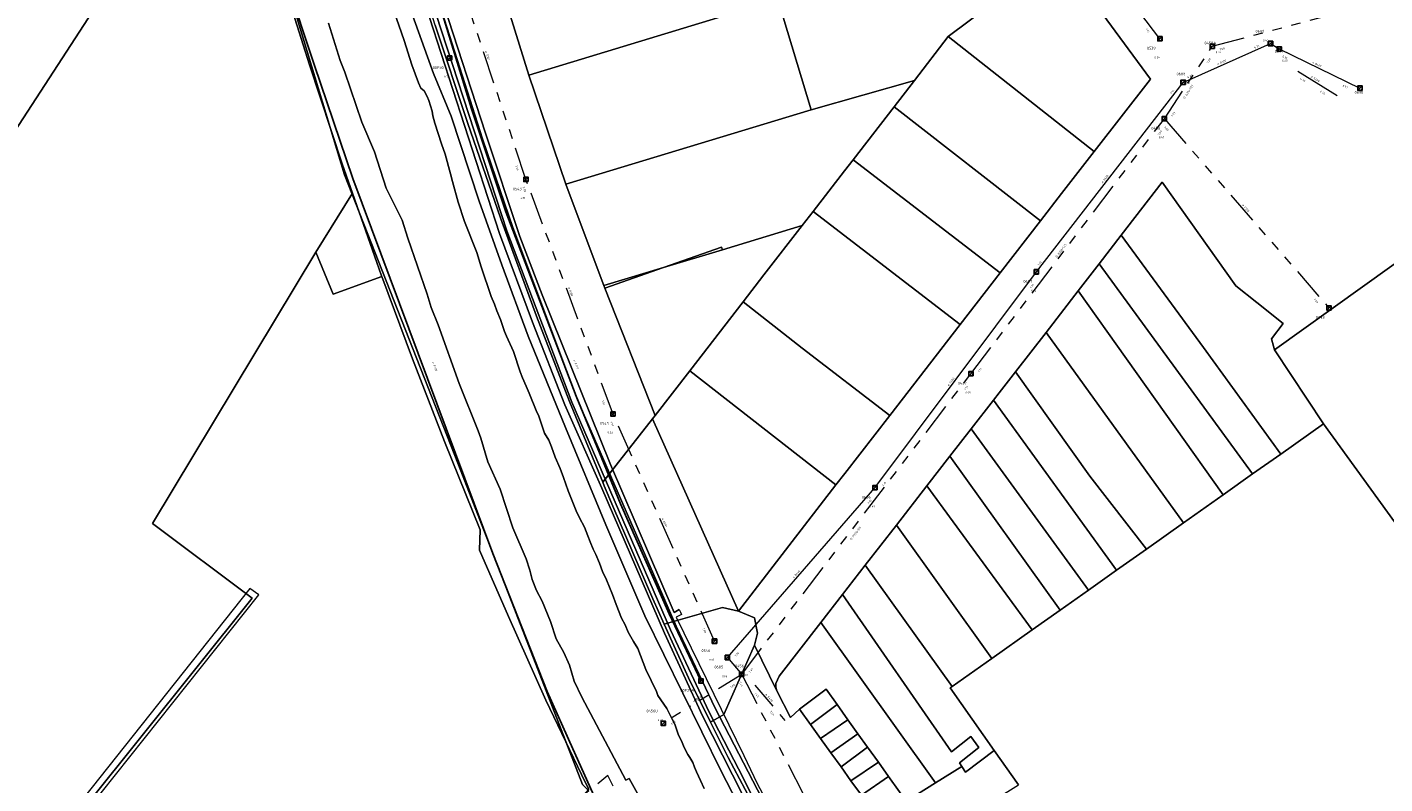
# Model space of a CAD drawing. Header units: metres. Extents: x 163628 to 167855, y 402678 to 405435.
# Tile 216 of 256: x 165188 to 165435, y 403415 to 403553. Entities that reach past the tile are written whole.
import ezdxf

# ---------------------------------------------------------------- set-up
doc = ezdxf.new("R2010")
doc.units = ezdxf.units.M
doc.linetypes.add('X-CA190022.004-UO-WHM_Riolering gemeente_NLCS_v0.2$0$RI-GWA', pattern=[18.45, 6, -1.8, 1.75, -1.8, 1.75, -1.8, 1.75, -1.8])
doc.linetypes.add('X-CA190022.004-UO-WHM_Riolering gemeente_NLCS_v0.2$0$RI-OVERIG', pattern=[17, 5, -2, 2, -2, 0, -2, 2, -2])
doc.layers.get('0').update_dxf_attribs({"lineweight": 25})
for name, color, linetype, lineweight in [('X-CA190022.004-UO-BGT_Ondergrond$0$GE_317_WGDVoetpad_Vlak_GEM', 253, 'Continuous', 9), ('X-CA190022.004-UO-BGT_Ondergrond$0$GE_366_OWGBerm_groenvoorziening_Vlak_GEM', 253, 'Continuous', 9), ('X-CA190022.004-UO-BGT_Ondergrond$0$GE_367_OWGBerm_groenvoorziening_grasenk_GEM', 253, 'Continuous', 9), ('X-CA190022.004-UO-BGT_Ondergrond$0$GE_471_BTDBouwland_Vlak_GEM', 253, 'Continuous', 9), ('X-CA190022.004-UO-BGT_Ondergrond$0$GE_477_BTDGroenvoorziening_Vlak_GEM', 253, 'Continuous', 9), ('X-CA190022.004-UO-BGT_Ondergrond$0$GE_491_VGOHaag_Inrichtend_Vlak_GEM', 253, 'Continuous', 9), ('X-CA190022.004-UO-BGT_Ondergrond$0$GE_504_WTDWaterloop_sloot_Vlak_GEM', 253, 'Continuous', 9), ('X-CA190022.004-UO-BGT_Ondergrond$0$GE_541_OWTOever_slootkant_Vlak_GEM', 253, 'Continuous', 9), ('X-CA190022.004-UO-KAD_Percelen$0$B-WE-KG-GRENS_PERCEEL-GV', 150, 'Continuous', 9), ('X-CA190022.004-UO-WHM_Riolering gemeente - drukleidingen_v0.1$0$Riool_onder_druk_asbestcement_leidingen_300_hgml', 214, 'X-CA190022.004-UO-WHM_Riolering gemeente - drukleidingen_v0.1$0$1-200 PERSLEIDING', 25), ('X-CA190022.004-UO-WHM_Riolering gemeente_NLCS_v0.2$0$B-WE-RI-BOB-T18', 214, 'Continuous', 15), ('X-CA190022.004-UO-WHM_Riolering gemeente_NLCS_v0.2$0$B-WE-RI-DIAMETER-T18', 214, 'Continuous', 15), ('X-CA190022.004-UO-WHM_Riolering gemeente_NLCS_v0.2$0$B-WE-RI-GWA_TRANSPORTLEIDING-G', 214, 'X-CA190022.004-UO-WHM_Riolering gemeente_NLCS_v0.2$0$RI-GWA', 15), ('X-CA190022.004-UO-WHM_Riolering gemeente_NLCS_v0.2$0$B-WE-RI-HWA_TRANSPORTLEIDING-G', 214, 'X-CA190022.004-UO-WHM_Riolering gemeente_NLCS_v0.2$0$1-200 HEMELWATER', 15), ('X-CA190022.004-UO-WHM_Riolering gemeente_NLCS_v0.2$0$B-WE-RI-OVERSTORT-G', 214, 'X-CA190022.004-UO-WHM_Riolering gemeente_NLCS_v0.2$0$RI-OVERIG', 15), ('X-CA190022.004-UO-WHM_Riolering gemeente_NLCS_v0.2$0$B-WE-RI-PUT-S', 214, 'Continuous', 15), ('X-CA190022.004-UO-WHM_Riolering gemeente_NLCS_v0.2$0$B-WE-RI-PUTDEKSELHOOGTE-T18', 214, 'Continuous', 15), ('X-CA190022.004-UO-WHM_Riolering gemeente_NLCS_v0.2$0$B-WE-RI-PUTNUMMER-T25', 214, 'Continuous', 15)]:
    doc.layers.add(name, color=color, linetype=linetype, lineweight=lineweight)
doc.styles.add('X-CA190022.004-UO-WHM_Riolering gemeente - drukleidingen_v0.1$0$NLCS-ISO', font='NLCS-ISO.ttf')
doc.styles.add('X-CA190022.004-UO-WHM_Riolering gemeente_NLCS_v0.2$0$NLCS-ISO', font='NLCS-ISO.ttf')
doc.styles.add('X-CA190022.004-UO-WHM_Riolering gemeente_NLCS_v0.2$0$NLCS-ISO-M200-T18', font='NLCS-ISO.ttf', dxfattribs={"height": 0.36})
doc.styles.add('X-CA190022.004-UO-WHM_Riolering gemeente_NLCS_v0.2$0$NLCS-ISO-M200-T25', font='NLCS-ISO.ttf', dxfattribs={"height": 0.5})
doc.linetypes.add('X-CA190022.004-UO-WHM_Riolering gemeente - drukleidingen_v0.1$0$1-200 PERSLEIDING', pattern='A,1.5,-0.6,["PERS",X-CA190022.004-UO-WHM_Riolering gemeente - drukleidingen_v0.1$0$NLCS-ISO,S=0.24,R=0,X=-0.5,Y=-0.12],-0.65', length=2.75)
doc.linetypes.add('X-CA190022.004-UO-WHM_Riolering gemeente_NLCS_v0.2$0$1-200 HEMELWATER', pattern='A,1.5,-0.6,["HWA",X-CA190022.004-UO-WHM_Riolering gemeente_NLCS_v0.2$0$NLCS-ISO,S=0.24,R=0,X=-0.5,Y=-0.12],-0.3', length=2.4)

# ---------------------------------------------------------------- blocks, each defined once
blk = doc.blocks.new('X-CA190022.004-UO-WHM_Riolering gemeente_NLCS_v0.2$0$B-SRI-PUT_BETON-SO')
blk.add_line((-1.4, -1.4), (1.4, 1.4))
at = {"lineweight": -3, "flags": 128}
blk.add_lwpolyline([(2, -2), (2, 2), (-2, 2), (-2, -2)], close=True, dxfattribs=at)
at = {"lineweight": -3}
blk.add_circle((0, 0), 2, dxfattribs=at)

msp = doc.modelspace()

# ---------------------------------------------------------------- linework, layer by layer
at = {"layer": 'X-CA190022.004-UO-BGT_Ondergrond$0$GE_317_WGDVoetpad_Vlak_GEM', "flags": 128}
for points in [[(165323.835, 403402.374), (165311.174, 403427.345), (165304.212, 403442.401), (165292.824, 403468.783), (165286.096, 403483.959), (165280.206, 403499.019), (165274.194, 403515.113), (165261.412, 403554.46), (165255.278, 403574.634), (165250.353, 403591.907), (165245.143, 403613.291), (165232.159, 403668.603), (165220.784, 403717.926)], [(165222.277, 403718.296), (165228.303, 403691.699), (165246.496, 403613.617), (165251.805, 403592.309), (165256.679, 403575.225), (165262.636, 403554.995), (165275.541, 403515.602), (165287.36, 403484.462), (165305.328, 403442.999), (165312.365, 403428.031), (165318.633, 403415.925), (165324.946, 403403.099)]]:
    msp.add_lwpolyline(points, dxfattribs=at)
at = {"layer": 'X-CA190022.004-UO-BGT_Ondergrond$0$GE_366_OWGBerm_groenvoorziening_Vlak_GEM', "flags": 128}
for points in [[(165326.338, 403403.885), (165313.445, 403428.731), (165306.365, 403443.643), (165288.412, 403484.851), (165276.612, 403516.23), (165271.098, 403532.355), (165263.684, 403555.575), (165257.762, 403575.368), (165252.811, 403592.671), (165247.561, 403613.2), (165242.109, 403637.519), (165229.459, 403690.541), (165223.571, 403717.346)], [(165264.055, 403556.739), (165271.654, 403533.416), (165277.873, 403514.599), (165281.952, 403503.986), (165294.419, 403473.113), (165305.969, 403446.164), (165306.931, 403446.676), (165307.14, 403446.221), (165307.349, 403445.766), (165306.343, 403445.283), (165318.673, 403420.112), (165321.098, 403415.04), (165325.628, 403406.607)]]:
    msp.add_lwpolyline(points, dxfattribs=at)
at = {"layer": 'X-CA190022.004-UO-BGT_Ondergrond$0$GE_367_OWGBerm_groenvoorziening_grasenk_GEM', "flags": 128}
for points in [[(165220.784, 403717.926), (165232.159, 403668.603), (165245.143, 403613.291), (165250.353, 403591.907), (165255.278, 403574.634), (165261.412, 403554.46), (165274.194, 403515.113), (165280.206, 403499.019), (165286.096, 403483.959), (165292.824, 403468.783), (165304.212, 403442.401), (165311.174, 403427.345), (165323.835, 403402.374)], [(165324.946, 403403.099), (165318.633, 403415.925), (165312.365, 403428.031), (165305.328, 403442.999), (165287.36, 403484.462), (165275.541, 403515.602), (165262.636, 403554.995), (165256.679, 403575.225), (165251.805, 403592.309), (165246.496, 403613.617), (165228.303, 403691.699), (165222.277, 403718.296)], [(165223.571, 403717.346), (165229.459, 403690.541), (165242.109, 403637.519), (165247.561, 403613.2), (165252.811, 403592.671), (165257.762, 403575.368), (165263.684, 403555.575), (165271.098, 403532.355), (165276.612, 403516.23), (165288.412, 403484.851), (165306.365, 403443.643), (165313.445, 403428.731), (165326.338, 403403.885)], [(165322.663, 403401.48), (165314.513, 403417.364), (165300.667, 403445.52), (165293.564, 403462.13), (165286.178, 403479.852), (165279.41, 403496.436), (165274.611, 403509.412), (165270.477, 403521.023), (165265.398, 403536.52), (165262.17, 403544.264), (165257.765, 403556.379), (165254.365, 403567.553), (165251.19, 403577.376), (165247.013, 403591.68), (165243.746, 403604.745), (165241.891, 403613.105), (165239.084, 403622.059), (165235.674, 403635.607), (165232.096, 403651.201), (165221.876, 403698.499), (165218.663, 403712.63)]]:
    msp.add_lwpolyline(points, dxfattribs=at)
at = {"layer": 'X-CA190022.004-UO-BGT_Ondergrond$0$GE_471_BTDBouwland_Vlak_GEM', "flags": 128}
for points in [[(165193.408, 403721.084), (165201.638, 403686.012), (165217.465, 403624.857), (165229.114, 403581.428), (165245.954, 403525.843), (165266.719, 403473.045), (165289.288, 403414.84), (165290.478, 403413.66), (165289.178, 403412.601), (165282.471, 403405.448), (165257.856, 403378.795), (165251.823, 403372.059), (165200.784, 403316.313), (165170.448, 403282.887)], [(165183.378, 403390.393), (165230.328, 403449.367), (165228.722, 403450.514), (165177.026, 403385.51)]]:
    msp.add_lwpolyline(points, dxfattribs=at)
at = {"layer": 'X-CA190022.004-UO-BGT_Ondergrond$0$GE_477_BTDGroenvoorziening_Vlak_GEM', "flags": 128}
msp.add_lwpolyline([(165306.931, 403446.676), (165305.969, 403446.164), (165294.419, 403473.113), (165281.952, 403503.986), (165277.873, 403514.599), (165271.654, 403533.416), (165264.055, 403556.739), (165257.935, 403577.926), (165249.895, 403607.522), (165246.953, 403619.678), (165239.309, 403653.133), (165233.806, 403676.09), (165231.021, 403688.126), (165232.154, 403688.478)], dxfattribs=at)
at = {"layer": 'X-CA190022.004-UO-BGT_Ondergrond$0$GE_491_VGOHaag_Inrichtend_Vlak_GEM', "flags": 128}
msp.add_lwpolyline([(165306.931, 403446.676), (165305.969, 403446.164), (165294.419, 403473.113), (165281.952, 403503.986), (165277.873, 403514.599), (165271.654, 403533.416), (165264.055, 403556.739), (165257.935, 403577.926), (165249.895, 403607.522), (165246.953, 403619.678), (165239.309, 403653.133), (165233.806, 403676.09), (165231.021, 403688.126), (165232.154, 403688.478)], dxfattribs=at)
at = {"layer": 'X-CA190022.004-UO-BGT_Ondergrond$0$GE_504_WTDWaterloop_sloot_Vlak_GEM', "flags": 128}
for points in [[(165254.91, 403555.688), (165256.838, 403550.296), (165258.237, 403545.86), (165259.408, 403542.554), (165259.882, 403541.578), (165260.485, 403541.118), (165261.012, 403540.099), (165261.298, 403539.339), (165261.951, 403537.389), (165262.046, 403536.548), (165262.399, 403535.215), (165263.609, 403531.485), (165264.28, 403529.601), (165265.284, 403526.019), (165265.613, 403524.578), (165266.658, 403520.868), (165267.794, 403517.305), (165270.033, 403511.677), (165270.837, 403509.076), (165272.682, 403503.691), (165273.244, 403502.263), (165273.671, 403501.068), (165274.339, 403499.496), (165275.117, 403497.281), (165275.458, 403496.477), (165276.76, 403493.677), (165277.975, 403489.931), (165278.361, 403488.862), (165279.019, 403487.324), (165279.6, 403486.079), (165279.7, 403485.772), (165280.857, 403482.939), (165281.328, 403481.916), (165281.609, 403481.171), (165282.387, 403478.773), (165283.171, 403477.513), (165283.676, 403476.322), (165284.32, 403474.399), (165285.237, 403472.363), (165285.841, 403470.744), (165286.68, 403468.284), (165288.161, 403464.634), (165288.738, 403463.404), (165289.645, 403461.702), (165290.292, 403460.075), (165290.686, 403458.985), (165291.233, 403457.666), (165291.741, 403456.712), (165292.408, 403455.151), (165292.96, 403453.633), (165293.667, 403452.065), (165294.774, 403449.447), (165295.438, 403447.584), (165296.416, 403445.124), (165297.076, 403443.879), (165297.63, 403442.54), (165298.569, 403440.865), (165299.367, 403439.565), (165300.863, 403435.749), (165302.748, 403431.779), (165303.049, 403431.037), (165304.672, 403428.661), (165305.098, 403427.839), (165305.553, 403426.865), (165306.103, 403425.842), (165306.745, 403423.987), (165307.472, 403422.48), (165307.802, 403421.586), (165308.489, 403420.266), (165308.869, 403419.769), (165309.384, 403418.855), (165309.685, 403417.991), (165310.039, 403417.143), (165310.808, 403415.569), (165311.428, 403414.086)], [(165300.818, 403410.481), (165297.785, 403415.923), (165297.217, 403415.616), (165289.184, 403430.731), (165287.787, 403433.639), (165286.902, 403436.555), (165285.924, 403438.839), (165284.512, 403441.362), (165283.48, 403444.488), (165281.933, 403448.225), (165280.907, 403450.17), (165280.161, 403452.166), (165279.729, 403453.865), (165279.013, 403455.891), (165276.633, 403461.529), (165274.31, 403468.579), (165272.03, 403473.603), (165270.8, 403477.889), (165270.326, 403479.229), (165266.833, 403487.818), (165262.992, 403498.516), (165261.758, 403501.657), (165261.031, 403504.086), (165257.498, 403514.269), (165256.427, 403517.577), (165253.52, 403523.387), (165251.398, 403530.001), (165249.097, 403535.404), (165246.046, 403544.522), (165245.195, 403546.663), (165243.014, 403553.46)]]:
    msp.add_lwpolyline(points, dxfattribs=at)
at = {"layer": 'X-CA190022.004-UO-BGT_Ondergrond$0$GE_541_OWTOever_slootkant_Vlak_GEM', "flags": 128}
for points in [[(165289.288, 403414.84), (165266.719, 403473.045), (165245.954, 403525.843), (165229.114, 403581.428), (165217.465, 403624.857), (165201.638, 403686.012), (165193.408, 403721.084)], [(165232.096, 403651.201), (165235.674, 403635.607), (165239.084, 403622.059), (165241.891, 403613.105), (165243.746, 403604.745), (165247.013, 403591.68), (165251.19, 403577.376), (165254.365, 403567.553), (165257.765, 403556.379), (165262.17, 403544.264), (165265.398, 403536.52), (165270.477, 403521.023), (165274.611, 403509.412), (165279.41, 403496.436), (165286.178, 403479.852), (165293.564, 403462.13), (165300.667, 403445.52), (165314.513, 403417.364), (165322.663, 403401.48)], [(165311.428, 403414.086), (165310.808, 403415.569), (165310.039, 403417.143), (165309.685, 403417.991), (165309.384, 403418.855), (165308.869, 403419.769), (165308.489, 403420.266), (165307.802, 403421.586), (165307.472, 403422.48), (165306.745, 403423.987), (165306.103, 403425.842), (165305.553, 403426.865), (165305.098, 403427.839), (165304.672, 403428.661), (165303.049, 403431.037), (165302.748, 403431.779), (165300.863, 403435.749), (165299.367, 403439.565), (165298.569, 403440.865), (165297.63, 403442.54), (165297.076, 403443.879), (165296.416, 403445.124), (165295.438, 403447.584), (165294.774, 403449.447), (165293.667, 403452.065), (165292.96, 403453.633), (165292.408, 403455.151), (165291.741, 403456.712), (165291.233, 403457.666), (165290.686, 403458.985), (165290.292, 403460.075), (165289.645, 403461.702), (165288.738, 403463.404), (165288.161, 403464.634), (165286.68, 403468.284), (165285.841, 403470.744), (165285.237, 403472.363), (165284.32, 403474.399), (165283.676, 403476.322), (165283.171, 403477.513), (165282.387, 403478.773), (165281.609, 403481.171), (165281.328, 403481.916), (165280.857, 403482.939), (165279.7, 403485.772), (165279.6, 403486.079), (165279.019, 403487.324), (165278.361, 403488.862), (165277.975, 403489.931), (165276.76, 403493.677), (165275.458, 403496.477), (165275.117, 403497.281), (165274.339, 403499.496), (165273.671, 403501.068), (165273.244, 403502.263), (165272.682, 403503.691), (165270.837, 403509.076), (165270.033, 403511.677), (165267.794, 403517.305), (165266.658, 403520.868), (165265.613, 403524.578), (165265.284, 403526.019), (165264.28, 403529.601), (165263.609, 403531.485), (165262.399, 403535.215), (165262.046, 403536.548), (165261.951, 403537.389), (165261.298, 403539.339), (165261.012, 403540.099), (165260.485, 403541.118), (165259.882, 403541.578), (165259.408, 403542.554), (165258.237, 403545.86), (165256.838, 403550.296), (165254.91, 403555.688)], [(165243.014, 403553.46), (165245.195, 403546.663), (165246.046, 403544.522), (165249.097, 403535.404), (165251.398, 403530.001), (165253.52, 403523.387), (165256.427, 403517.577), (165257.498, 403514.269), (165261.031, 403504.086), (165261.758, 403501.657), (165262.992, 403498.516), (165266.833, 403487.818), (165270.326, 403479.229), (165270.8, 403477.889), (165272.03, 403473.603), (165274.31, 403468.579), (165276.633, 403461.529), (165279.013, 403455.891), (165279.729, 403453.865), (165280.161, 403452.166), (165280.907, 403450.17), (165281.933, 403448.225), (165283.48, 403444.488), (165284.512, 403441.362), (165285.924, 403438.839), (165286.902, 403436.555), (165287.787, 403433.639), (165289.184, 403430.731), (165297.217, 403415.616), (165297.785, 403415.923), (165300.818, 403410.481)], [(165294.914, 403414.526), (165293.934, 403416.473), (165292.062, 403414.949)]]:
    msp.add_lwpolyline(points, dxfattribs=at)
at = {"layer": 'X-CA190022.004-UO-KAD_Percelen$0$B-WE-KG-GRENS_PERCEEL-GV', "flags": 128}
for points in [[(165177.151, 403520.417), (165225.104, 403594.141), (165223.355, 403600.346), (165218.531, 403618.692), (165214.015, 403637.201), (165205.258, 403675.382), (165196.258, 403713.59), (165193.446, 403724.755), (165190.31, 403735.894), (165187.387, 403745.159)], [(165327.179, 403398.389), (165315.853, 403419.769), (165312.631, 403426.206), (165308.607, 403434.247), (165304.175, 403444.047), (165302.104, 403448.626), (165294.851, 403465.491), (165293.243, 403469.209), (165292.976, 403469.862), (165286.961, 403484.583), (165280.949, 403500.095), (165274.452, 403517.801), (165268.337, 403535.356), (165262.441, 403553.043), (165256.83, 403570.884), (165251.628, 403588.499), (165246.519, 403606.625), (165241.787, 403624.62), (165237.382, 403642.678), (165228.485, 403680.885), (165219.578, 403719.089)], [(165196.258, 403713.59), (165205.258, 403675.382), (165214.015, 403637.201), (165218.531, 403618.692), (165223.355, 403600.346), (165225.104, 403594.141), (165228.435, 403582.329), (165233.871, 403563.926), (165239.562, 403545.827), (165245.547, 403527.831), (165247.437, 403522.466), (165251.871, 403509.881), (165252.702, 403507.417), (165252.741, 403507.313), (165258.311, 403492.307), (165264.137, 403477.261), (165270.672, 403461.17), (165270.53, 403457.47), (165275.829, 403445.408), (165282.612, 403430.211), (165289.849, 403415.131), (165290.437, 403413.971)], [(165375.961, 403566.044), (165392.733, 403543.232), (165382.506, 403530.09), (165376.554, 403522.441), (165372.695, 403517.454), (165365.387, 403508.011), (165358.106, 403498.603), (165345.259, 403482.003), (165337.101, 403471.462), (165335.457, 403469.374), (165317.68, 403446.41), (165320.62, 403445.151), (165321.158, 403442.366), (165320.628, 403440.189), (165324.689, 403431.888), (165324.532, 403432.567), (165324.529, 403433.222), (165325.099, 403434.549), (165332.677, 403444.303), (165336.643, 403449.406), (165340.8, 403454.755), (165346.465, 403462.046), (165352.022, 403469.197), (165356.203, 403474.577), (165360.07, 403479.555), (165364.128, 403484.778), (165365.176, 403486.122), (165368.172, 403489.982), (165373.743, 403497.149), (165379.579, 403504.696), (165383.37, 403509.614), (165387.42, 403514.864), (165394.856, 403524.509), (165408.312, 403505.59), (165412.08, 403502.59), (165416.92, 403498.78), (165414.76, 403495.97), (165415.315, 403493.981), (165452.736, 403520.75)], [(165262.441, 403553.043), (165268.337, 403535.356), (165274.452, 403517.801), (165280.949, 403500.095), (165286.961, 403484.583), (165292.976, 403469.862), (165302.054, 403481.424), (165302.56, 403482.007), (165293.381, 403505.187), (165293.198, 403505.65), (165293.065, 403505.966), (165286.247, 403524.094), (165279.503, 403543.982), (165273.3, 403564.082)], [(165575.278, 403500.076), (165550.841, 403484.409), (165528.077, 403469.877), (165501.546, 403452.961), (165499.995, 403452.32), (165498.946, 403452.004), (165497.87, 403451.76), (165466.806, 403494.704), (165468.955, 403496.278), (165467.454, 403498.299), (165468.31, 403498.91), (165455.69, 403516.64), (165452.882, 403520.547), (165452.736, 403520.75), (165415.315, 403493.981), (165424.25, 403480.496), (165499.787, 403376.27), (165504.751, 403369.186), (165505.086, 403369.448), (165505.99, 403368.11), (165509.57, 403363.11), (165520.477, 403347.941), (165551.669, 403370.432), (165572.534, 403383.437)], [(165151.126, 403261.366), (165239.736, 403358.432), (165267.542, 403388.892), (165269.448, 403390.98), (165290.437, 403413.971), (165289.849, 403415.131), (165282.612, 403430.211), (165275.829, 403445.408), (165270.53, 403457.47), (165270.672, 403461.17), (165264.137, 403477.261), (165258.311, 403492.307), (165252.741, 403507.313), (165243.914, 403504.084), (165240.754, 403511.763), (165210.985, 403462.361), (165229.14, 403448.743), (165168.746, 403373.423)], [(165499.787, 403376.27), (165424.25, 403480.496), (165416.451, 403474.982), (165411.328, 403471.36), (165406, 403467.593), (165398.766, 403462.478), (165392.015, 403457.705), (165386.525, 403453.824), (165381.43, 403450.222), (165376.28, 403446.58), (165371.181, 403442.976), (165363.839, 403437.785), (165356.615, 403432.678), (165356.275, 403432.437), (165364.299, 403421.045), (165368.713, 403414.778)], [(165340.089, 403412.899), (165338.19, 403415.531), (165336.387, 403418.032), (165334.533, 403420.602), (165332.655, 403423.205), (165330.829, 403425.737), (165328.8, 403428.55), (165327.151, 403427.034), (165324.689, 403431.888), (165320.628, 403440.189), (165315.009, 403427.599), (165312.631, 403426.206), (165315.853, 403419.769), (165327.179, 403398.389)]]:
    msp.add_lwpolyline(points, dxfattribs=at)
for points in [[(165113.745, 403427.48), (165118.817, 403422.343), (165168.002, 403372.518), (165168.746, 403373.423), (165229.14, 403448.743), (165210.985, 403462.361), (165240.754, 403511.763), (165247.437, 403522.466), (165245.547, 403527.831), (165239.562, 403545.827), (165233.871, 403563.926), (165228.435, 403582.329), (165225.104, 403594.141), (165177.151, 403520.417), (165165.792, 403500.533), (165175.919, 403489.861)], [(165318.866, 403577.896), (165273.3, 403564.082), (165279.503, 403543.982), (165324.896, 403557.786), (165323.199, 403563.447)], [(165349.743, 403543.007), (165355.909, 403550.995), (165375.961, 403566.044), (165372.15, 403570.899), (165370.136, 403577.608), (165323.199, 403563.447), (165324.896, 403557.786), (165330.93, 403537.661)], [(165375.961, 403566.044), (165355.909, 403550.995), (165382.506, 403530.09), (165392.733, 403543.232)], [(165286.247, 403524.094), (165330.93, 403537.661), (165324.896, 403557.786), (165279.503, 403543.982)], [(165349.743, 403543.007), (165346.056, 403538.231), (165372.695, 403517.454), (165376.554, 403522.441), (165382.506, 403530.09), (165355.909, 403550.995)], [(165338.57, 403528.534), (165346.056, 403538.231), (165349.743, 403543.007), (165330.93, 403537.661), (165286.247, 403524.094), (165293.065, 403505.966), (165293.198, 403505.65), (165304.042, 403508.94), (165314.59, 403512.653), (165314.781, 403512.198), (165329.28, 403516.624), (165331.278, 403519.166), (165337.004, 403526.576)], [(165338.57, 403528.534), (165365.387, 403508.011), (165372.695, 403517.454), (165346.056, 403538.231)], [(165331.278, 403519.166), (165358.106, 403498.603), (165365.387, 403508.011), (165338.57, 403528.534), (165337.004, 403526.576)], [(165387.42, 403514.864), (165402.405, 403494.411), (165416.451, 403474.982), (165424.25, 403480.496), (165415.315, 403493.981), (165414.76, 403495.97), (165416.92, 403498.78), (165412.08, 403502.59), (165408.312, 403505.59), (165394.856, 403524.509)], [(165252.702, 403507.417), (165251.871, 403509.881), (165247.437, 403522.466), (165240.754, 403511.763), (165243.914, 403504.084), (165252.741, 403507.313)], [(165331.278, 403519.166), (165329.28, 403516.624), (165322.327, 403507.611), (165318.588, 403502.704), (165329.32, 403494.24), (165345.259, 403482.003), (165358.106, 403498.603)], [(165308.83, 403490.121), (165318.588, 403502.704), (165322.327, 403507.611), (165329.28, 403516.624), (165314.781, 403512.198), (165304.042, 403508.94), (165293.381, 403505.187), (165302.56, 403482.007)], [(165387.42, 403514.864), (165383.37, 403509.614), (165411.328, 403471.36), (165416.451, 403474.982), (165402.405, 403494.411)], [(165304.042, 403508.94), (165314.781, 403512.198), (165314.59, 403512.653)], [(165383.37, 403509.614), (165379.579, 403504.696), (165406, 403467.593), (165411.328, 403471.36)], [(165293.381, 403505.187), (165304.042, 403508.94), (165293.198, 403505.65)], [(165406, 403467.593), (165379.579, 403504.696), (165373.743, 403497.149), (165398.766, 403462.478)], [(165318.588, 403502.704), (165308.83, 403490.121), (165335.457, 403469.374), (165337.101, 403471.462), (165345.259, 403482.003), (165329.32, 403494.24)], [(165373.743, 403497.149), (165368.172, 403489.982), (165381.702, 403470.977), (165392.015, 403457.705), (165398.766, 403462.478)], [(165308.83, 403490.121), (165302.56, 403482.007), (165302.054, 403481.424), (165317.68, 403446.41), (165335.457, 403469.374)], [(165392.015, 403457.705), (165381.702, 403470.977), (165368.172, 403489.982), (165365.176, 403486.122), (165364.128, 403484.778), (165386.525, 403453.824)], [(165386.525, 403453.824), (165364.128, 403484.778), (165360.07, 403479.555), (165381.43, 403450.222)], [(165304.175, 403444.047), (165314.809, 403447.079), (165317.68, 403446.41), (165302.054, 403481.424), (165292.976, 403469.862), (165293.243, 403469.209), (165294.851, 403465.491), (165302.104, 403448.626)], [(165381.43, 403450.222), (165360.07, 403479.555), (165356.203, 403474.577), (165376.28, 403446.58)], [(165376.28, 403446.58), (165356.203, 403474.577), (165352.022, 403469.197), (165371.181, 403442.976)], [(165371.181, 403442.976), (165352.022, 403469.197), (165346.465, 403462.046), (165363.839, 403437.785)], [(165346.465, 403462.046), (165340.8, 403454.755), (165356.615, 403432.678), (165363.839, 403437.785)], [(165364.299, 403421.045), (165356.275, 403432.437), (165356.615, 403432.678), (165340.8, 403454.755), (165336.643, 403449.406), (165356.499, 403420.788), (165360.03, 403423.591), (165361.455, 403421.55), (165357.93, 403418.803), (165358.367, 403418.131), (165359.035, 403417.103)], [(165336.643, 403449.406), (165332.677, 403444.303), (165353.599, 403415.131), (165358.367, 403418.131), (165357.93, 403418.803), (165361.455, 403421.55), (165360.03, 403423.591), (165356.499, 403420.788)], [(165320.628, 403440.189), (165321.158, 403442.366), (165320.62, 403445.151), (165317.68, 403446.41), (165314.809, 403447.079), (165304.175, 403444.047), (165308.607, 403434.247), (165312.631, 403426.206), (165315.009, 403427.599)], [(165328.8, 403428.55), (165333.67, 403432.16), (165335.658, 403429.387), (165337.645, 403426.615), (165339.471, 403424.067), (165341.224, 403421.621), (165343.177, 403418.897), (165345.047, 403416.289), (165347.039, 403413.509), (165348.168, 403411.713), (165353.599, 403415.131), (165332.677, 403444.303), (165325.099, 403434.549), (165324.529, 403433.222), (165324.532, 403432.567), (165324.689, 403431.888), (165327.151, 403427.034)], [(165335.658, 403429.387), (165333.67, 403432.16), (165328.8, 403428.55), (165330.829, 403425.737)], [(165337.645, 403426.615), (165335.658, 403429.387), (165330.829, 403425.737), (165332.655, 403423.205)], [(165337.645, 403426.615), (165332.655, 403423.205), (165334.533, 403420.602), (165339.471, 403424.067)], [(165339.471, 403424.067), (165334.533, 403420.602), (165336.387, 403418.032), (165341.224, 403421.621)], [(165341.224, 403421.621), (165336.387, 403418.032), (165338.19, 403415.531), (165343.177, 403418.897)], [(165342.141, 403398.226), (165368.713, 403414.778), (165364.299, 403421.045), (165359.035, 403417.103), (165358.367, 403418.131), (165353.599, 403415.131), (165348.168, 403411.713), (165347.039, 403413.509), (165345.047, 403416.289), (165340.089, 403412.899), (165342.18, 403410), (165337.418, 403407.019)], [(165343.177, 403418.897), (165338.19, 403415.531), (165340.089, 403412.899), (165345.047, 403416.289)]]:
    msp.add_lwpolyline(points, close=True, dxfattribs=at)
at = {"layer": 'X-CA190022.004-UO-WHM_Riolering gemeente - drukleidingen_v0.1$0$Riool_onder_druk_asbestcement_leidingen_300_hgml', "flags": 128}
for points in [[(165291.008, 403401.984), (165292.192, 403410.944), (165287.52, 403421.344), (165282.848, 403431.744), (165272.96, 403456.896), (165247.456, 403525.152), (165240.448, 403545.92), (165235.488, 403560.8), (165224.96, 403597.472), (165217.056, 403630.144), (165210, 403658.432), (165203.616, 403684.992), (165194.416, 403723.424), (165189.792, 403742.08), (165189.376, 403744.128)], [(165310.864, 403433.696), (165305.056, 403445.92), (165296.224, 403465.92), (165288.176, 403485.536), (165275.344, 403519.104), (165269.088, 403537.856), (165257.696, 403575.008), (165246.88, 403616.832), (165232.112, 403679.904), (165223.216, 403717.088), (165216.528, 403746.176)]]:
    msp.add_lwpolyline(points, dxfattribs=at)
at = {"layer": 'X-CA190022.004-UO-WHM_Riolering gemeente_NLCS_v0.2$0$B-WE-RI-GWA_TRANSPORTLEIDING-G'}
for p, q in [((165394.464, 403550.592), (165378.112, 403571.904)), ((165279.008, 403524.992), (165264.592, 403568.224)), ((165404, 403549.216), (165458.224, 403563.648)), ((165395.264, 403536.032), (165404, 403549.216)), ((165360.032, 403489.6), (165395.264, 403536.032)), ((165395.264, 403536.032), (165425.232, 403501.6)), ((165294.864, 403482.272), (165279.008, 403524.992)), ((165318.288, 403434.88), (165360.032, 403489.6)), ((165313.344, 403440.928), (165294.864, 403482.272)), ((165318.288, 403434.88), (165344.272, 403384.576))]:
    msp.add_line(p, q, dxfattribs=at)
at = {"layer": 'X-CA190022.004-UO-WHM_Riolering gemeente_NLCS_v0.2$0$B-WE-RI-HWA_TRANSPORTLEIDING-G'}
for p, q in [((165398.688, 403542.656), (165414.592, 403549.728)), ((165414.592, 403549.728), (165416.192, 403548.736)), ((165416.192, 403548.736), (165430.896, 403541.6)), ((165419.584, 403544.704), (165426.744, 403540.234)), ((165371.968, 403508.16), (165398.688, 403542.656)), ((165342.56, 403468.864), (165371.968, 403508.16)), ((165315.696, 403437.952), (165342.56, 403468.864))]:
    msp.add_line(p, q, dxfattribs=at)
at = {"layer": 'X-CA190022.004-UO-WHM_Riolering gemeente_NLCS_v0.2$0$B-WE-RI-OVERSTORT-G'}
for p, q in [((165315.696, 403437.952), (165318.288, 403434.88)), ((165318.288, 403434.88), (165304, 403425.984)), ((165320.704, 403432.928), (165326.161, 403426.488))]:
    msp.add_line(p, q, dxfattribs=at)

# ---------------------------------------------------------------- block references
at = {"layer": 'X-CA190022.004-UO-WHM_Riolering gemeente_NLCS_v0.2$0$B-WE-RI-PUT-S', "xscale": 0.2, "yscale": 0.2, "zscale": 0.2}
for p in [(165394.464, 403550.592), (165404, 403549.216), (165414.592, 403549.728), (165416.192, 403548.736), (165265.088, 403547.072), (165398.688, 403542.656), (165430.896, 403541.6), (165395.264, 403536.032), (165279.008, 403524.992), (165371.968, 403508.16), (165425.232, 403501.6), (165360.032, 403489.6), (165294.864, 403482.272), (165342.56, 403468.864), (165313.344, 403440.928), (165315.696, 403437.952), (165318.288, 403434.88), (165310.864, 403433.696), (165304, 403425.984)]:
    msp.add_blockref('X-CA190022.004-UO-WHM_Riolering gemeente_NLCS_v0.2$0$B-SRI-PUT_BETON-SO', p, dxfattribs=at)

# ---------------------------------------------------------------- texts
at = {"layer": 'X-CA190022.004-UO-WHM_Riolering gemeente_NLCS_v0.2$0$B-WE-RI-BOB-T18', "style": 'X-CA190022.004-UO-WHM_Riolering gemeente_NLCS_v0.2$0$NLCS-ISO-M200-T18'}
for s, rotation, p in [('7.17', 307.4854, (165391.761, 403552.336)), ('7.08', 14.8918, (165405.346, 403548.44)), ('6.35', 23.9267, (165411.708, 403548.769)), ('7.08', 56.4951, (165403.25, 403546.094)), ('6.35', 334.1745, (165416.702, 403547.251)), ('6.35', 23.9267, (165399.564, 403543.38)), ('7.10', 52.2556, (165396.594, 403540.455)), ('6.35', 327.9978, (165419.935, 403543.188)), ('6.57', 334.1745, (165427.706, 403541.933)), ('6.35', 327.9978, (165423.599, 403540.901)), ('7.09', 56.4951, (165396.794, 403536.34)), ('7.09', 311.0256, (165395.163, 403534.478)), ('7.09', 52.7965, (165394.32, 403532.959)), ('7.39', 288.4422, (165277.027, 403527.506)), ('7.39', 290.3835, (165278.353, 403523.566)), ('7.10', 52.2556, (165372.406, 403509.204)), ('7.10', 53.1854, (165371.041, 403505.073)), ('7.09', 311.0256, (165422.438, 403503.164)), ('7.17', 52.7965, (165361.571, 403489.811)), ('7.17', 52.6586, (165359.073, 403486.531)), ('7.51', 290.3835, (165292.803, 403484.737)), ('7.51', 294.0822, (165294.305, 403480.827)), ('7.10', 53.1854, (165344.1, 403469.072)), ('7.10', 49.0052, (165341.409, 403465.848)), ('7.58', 294.0822, (165311.128, 403443.24)), ('7.10', 49.0052, (165317.252, 403438.049)), ('7.45', 52.6586, (165319.832, 403435.087)), ('7.20', 31.8542, (165316.301, 403432.359)), ('7.41', 297.3134, (165317.818, 403433.398)), ('7.40', 310.2498, (165320.576, 403431.378)), ('7.40', 310.2498, (165323.37, 403428.081)), ('6.95', 31.8542, (165305.515, 403425.647))]:
    msp.add_text(s, height=0.36, rotation=rotation, dxfattribs=at).set_placement(p)
at = {"layer": 'X-CA190022.004-UO-WHM_Riolering gemeente_NLCS_v0.2$0$B-WE-RI-DIAMETER-T18', "style": 'X-CA190022.004-UO-WHM_Riolering gemeente_NLCS_v0.2$0$NLCS-ISO-M200-T18'}
for s, rotation, p in [('ø B300', 288.4422, (165271.561, 403548.288)), ('ø B400', 23.9267, (165404.978, 403545.783)), ('ø B400', 334.1745, (165422.165, 403546.166)), ('ø B400', 327.9978, (165421.898, 403543.614)), ('EI B350/525', 56.4951, (165398.962, 403539.616)), ('ø B400', 52.2556, (165384.06, 403524.26)), ('ø P200', 311.0256, (165409.383, 403520.284)), ('EI B350/525', 52.7965, (165375.67, 403510.702)), ('ø B300', 290.3835, (165286.639, 403505.314)), ('ø A300', 291.9962, (165287.654, 403492.059)), ('ø A300', 290.9962, (165261.921, 403491.693)), ('ø B400', 53.1854, (165356.018, 403487.335)), ('ø B300', 294.0822, (165303.701, 403463.262)), ('EI B350/525', 52.6586, (165338.288, 403459.283)), ('ø B400', 49.0052, (165327.801, 403452.323)), ('ø B600', 31.8542, (165309.557, 403429.812)), ('ø B400', 310.2498, (165322.575, 403431.184))]:
    msp.add_text(s, height=0.36, rotation=rotation, dxfattribs=at).set_placement(p)
at = {"layer": 'X-CA190022.004-UO-WHM_Riolering gemeente_NLCS_v0.2$0$B-WE-RI-PUTDEKSELHOOGTE-T18', "style": 'X-CA190022.004-UO-WHM_Riolering gemeente_NLCS_v0.2$0$NLCS-ISO-M200-T18'}
for s, p in [('8.41', (165413.23, 403550.12)), ('8.54', (165393.447, 403547.03)), ('8.47', (165404.61, 403547.967)), ('8.38', (165416.709, 403546.436)), ('9.30', (165264.067, 403543.49)), ('8.50', (165398.852, 403542.346)), ('8.47', (165394.257, 403532.46)), ('9.01', (165277.987, 403521.41)), ('8.42', (165370.957, 403504.58)), ('8.60', (165359.017, 403486.03)), ('9.03', (165293.847, 403478.71)), ('8.43', (165341.547, 403465.28)), ('9.03', (165312.327, 403437.35)), ('9.03', (165314.687, 403434.37)), ('9.03', (165318.462, 403434.566)), ('9.25', (165309.847, 403430.12)), ('9.03', (165302.987, 403426.37))]:
    msp.add_text(s, height=0.36, dxfattribs=at).set_placement(p)
at = {"layer": 'X-CA190022.004-UO-WHM_Riolering gemeente_NLCS_v0.2$0$B-WE-RI-PUTNUMMER-T25', "style": 'X-CA190022.004-UO-WHM_Riolering gemeente_NLCS_v0.2$0$NLCS-ISO-M200-T25'}
for s, p in [('0689', (165411.87, 403551.72)), ('0539', (165392.087, 403548.63)), ('0458A', (165402.57, 403549.567)), ('0691', (165415.349, 403548.036)), ('00P30', (165262.027, 403545.09)), ('0688', (165397.492, 403543.946)), ('0690', (165429.912, 403540.6)), ('0458', (165392.897, 403534.06)), ('0543', (165276.627, 403523.01)), ('0687', (165369.597, 403506.18)), ('0693', (165422.857, 403499.62)), ('0457', (165357.657, 403487.63)), ('0545', (165292.487, 403480.31)), ('0686', (165340.187, 403466.88)), ('0546', (165310.967, 403438.95)), ('0685', (165313.327, 403435.97)), ('0456', (165317.102, 403436.166)), ('00P29A', (165307.127, 403431.72)), ('0456U', (165300.947, 403427.97))]:
    msp.add_text(s, height=0.5, dxfattribs=at).set_placement(p)

doc.saveas('drawing.dxf')
